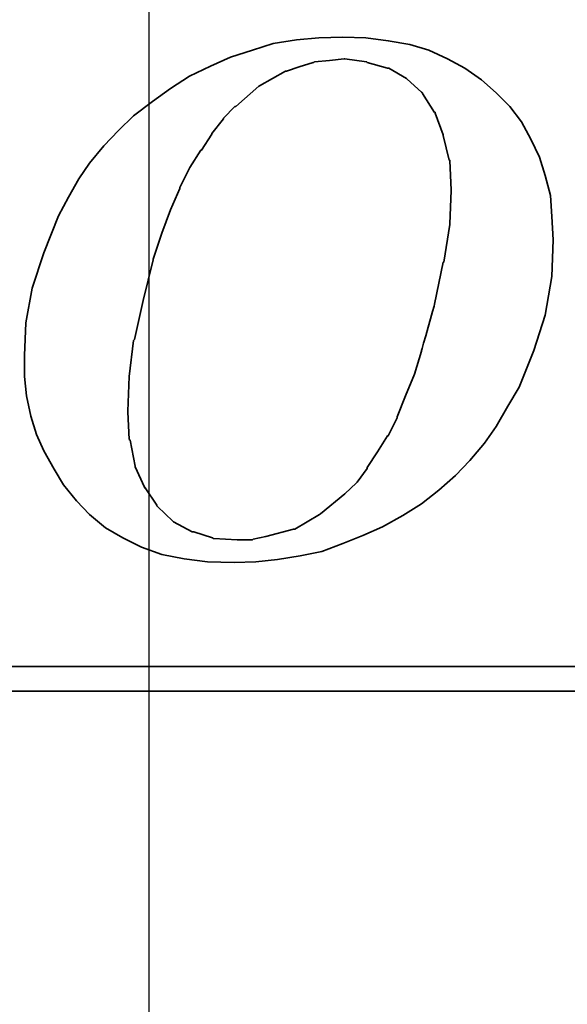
# Model space of a CAD drawing. Header units: millimetres. Extents: x 4 to 336, y 30 to 247.
# Tile 59 of 66: x 281.74 to 285.38, y 126.14 to 132.67. Entities that reach past the tile are written whole.
import ezdxf

# ---------------------------------------------------------------- set-up
doc = ezdxf.new("R2010")
doc.units = ezdxf.units.MM
doc.header["$LTSCALE"] = 0.2
doc.layers.add('DIM', color=4, linetype='CONTINUOUS')
doc.layers.add('layer 1', color=7, linetype='CONTINUOUS')

# ---------------------------------------------------------------- blocks, each defined once
blk = doc.blocks.new('A$Cf7f121c4')
at = {"layer": 'layer 1', "color": 1, "lineweight": 35}
for points, knots in [([(36.8392, 3.1916), (36.8392, 3.1916), (36.9262, 3.1006), (36.9262, 3.1006), (36.9262, 3.1006), (36.9262, 3.1006), (37.0312, 3.0141), (37.0312, 3.0141), (37.0312, 3.0141), (37.0312, 3.0141), (37.1462, 2.9476), (37.1462, 2.9476), (37.1462, 2.9476), (37.1462, 2.9476), (37.2712, 2.8846), (37.2712, 2.8846), (37.2712, 2.8846), (37.2712, 2.8846), (37.4052, 2.8366), (37.4052, 2.8366), (37.4052, 2.8366), (37.4052, 2.8366), (37.5542, 2.8076), (37.5542, 2.8076), (37.5542, 2.8076), (37.5542, 2.8076), (37.7082, 2.7886), (37.7082, 2.7886), (37.7082, 2.7886), (37.7082, 2.7886), (37.8852, 2.7836), (37.8852, 2.7836), (37.8852, 2.7836), (37.8852, 2.7836), (38.0292, 2.7886), (38.0292, 2.7886), (38.0292, 2.7886), (38.0292, 2.7886), (38.1732, 2.8036), (38.1732, 2.8036), (38.1732, 2.8036), (38.1732, 2.8036), (38.3222, 2.8271), (38.3222, 2.8271), (38.3222, 2.8271), (38.3222, 2.8271), (38.4662, 2.8556), (38.4662, 2.8556), (38.4662, 2.8556), (38.4662, 2.8556), (38.6052, 2.9086), (38.6052, 2.9086), (38.6052, 2.9086), (38.6052, 2.9086), (38.7392, 2.9616), (38.7392, 2.9616), (38.7392, 2.9616), (38.7392, 2.9616), (38.8692, 3.0196), (38.8692, 3.0196), (38.8692, 3.0196), (38.8692, 3.0196), (39.0032, 3.0956), (39.0032, 3.0956), (39.0032, 3.0956), (39.0032, 3.0956), (39.1282, 3.1726), (39.1282, 3.1726), (39.1282, 3.1726), (39.1282, 3.1726), (39.2432, 3.2636), (39.2432, 3.2636), (39.2432, 3.2636), (39.2432, 3.2636), (39.3537, 3.3596), (39.3537, 3.3596), (39.3537, 3.3596), (39.3537, 3.3596), (39.4492, 3.4601), (39.4492, 3.4601), (39.4492, 3.4601), (39.4492, 3.4601), (39.5452, 3.5756), (39.5452, 3.5756), (39.5452, 3.5756), (39.5452, 3.5756), (39.6222, 3.6856), (39.6222, 3.6856), (39.6222, 3.6856), (39.6222, 3.6856), (39.6992, 3.8206), (39.6992, 3.8206), (39.6992, 3.8206), (39.6992, 3.8206), (39.7762, 3.9456), (39.7762, 3.9456), (39.7762, 3.9456), (39.7762, 3.9456), (39.8722, 4.1901), (39.8722, 4.1901), (39.8722, 4.1901), (39.8722, 4.1901), (39.9487, 4.4246), (39.9487, 4.4246), (39.9487, 4.4246), (39.9487, 4.4246), (39.9922, 4.6796), (39.9922, 4.6796), (39.9922, 4.6796), (39.9922, 4.6796), (40.0012, 4.9236), (40.0012, 4.9236), (40.0012, 4.9236), (40.0012, 4.9236), (39.9922, 5.0776), (39.9922, 5.0776), (39.9922, 5.0776), (39.9922, 5.0776), (39.9822, 5.2166), (39.9822, 5.2166), (39.9822, 5.2166), (39.9822, 5.2166), (39.9487, 5.3506), (39.9487, 5.3506), (39.9487, 5.3506), (39.9487, 5.3506), (39.9102, 5.4706), (39.9102, 5.4706), (39.9102, 5.4706), (39.9102, 5.4706), (39.8522, 5.5906), (39.8522, 5.5906), (39.8522, 5.5906), (39.8522, 5.5906), (39.7902, 5.7061), (39.7902, 5.7061), (39.7902, 5.7061), (39.7902, 5.7061), (39.7132, 5.8066), (39.7132, 5.8066), (39.7132, 5.8066), (39.7132, 5.8066), (39.6222, 5.8981), (39.6222, 5.8981), (39.6222, 5.8981), (39.6222, 5.8981), (39.5262, 5.9846), (39.5262, 5.9846), (39.5262, 5.9846), (39.5262, 5.9846), (39.4157, 6.0616), (39.4157, 6.0616), (39.4157, 6.0616), (39.4157, 6.0616), (39.3007, 6.1236), (39.3007, 6.1236), (39.3007, 6.1236), (39.3007, 6.1236), (39.1762, 6.1811), (39.1762, 6.1811), (39.1762, 6.1811), (39.1762, 6.1811), (39.0512, 6.2196), (39.0512, 6.2196), (39.0512, 6.2196), (39.0512, 6.2196), (38.9072, 6.2436), (38.9072, 6.2436), (38.9072, 6.2436), (38.9072, 6.2436), (38.7582, 6.2626), (38.7582, 6.2626), (38.7582, 6.2626), (38.7582, 6.2626), (38.6052, 6.2676), (38.6052, 6.2676), (38.6052, 6.2676), (38.6052, 6.2676), (38.4472, 6.2626), (38.4472, 6.2626), (38.4472, 6.2626), (38.4472, 6.2626), (38.2982, 6.2486), (38.2982, 6.2486), (38.2982, 6.2486), (38.2982, 6.2486), (38.1442, 6.2246), (38.1442, 6.2246), (38.1442, 6.2246), (38.1442, 6.2246), (38.0057, 6.1811), (38.0057, 6.1811), (38.0057, 6.1811), (38.0057, 6.1811), (37.8612, 6.1336), (37.8612, 6.1336), (37.8612, 6.1336), (37.8612, 6.1336), (37.7272, 6.0756), (37.7272, 6.0756), (37.7272, 6.0756), (37.7272, 6.0756), (37.5882, 6.0086), (37.5882, 6.0086), (37.5882, 6.0086), (37.5882, 6.0086), (37.4632, 5.9266), (37.4632, 5.9266), (37.4632, 5.9266), (37.4632, 5.9266), (37.3432, 5.8406), (37.3432, 5.8406), (37.3432, 5.8406), (37.3432, 5.8406), (37.2182, 5.7446), (37.2182, 5.7446), (37.2182, 5.7446), (37.2182, 5.7446), (37.1172, 5.6486), (37.1172, 5.6486), (37.1172, 5.6486), (37.1172, 5.6486), (37.0212, 5.5476), (37.0212, 5.5476), (37.0212, 5.5476), (37.0212, 5.5476), (36.9262, 5.4326), (36.9262, 5.4326), (36.9262, 5.4326), (36.9262, 5.4326), (36.8542, 5.3271), (36.8542, 5.3271), (36.8542, 5.3271), (36.8542, 5.3271), (36.7862, 5.2066), (36.7862, 5.2066), (36.7862, 5.2066), (36.7862, 5.2066), (36.7197, 5.0826), (36.7197, 5.0826), (36.7197, 5.0826), (36.7197, 5.0826), (36.6232, 4.8376), (36.6232, 4.8376), (36.6232, 4.8376), (36.6232, 4.8376), (36.5462, 4.6021), (36.5462, 4.6021), (36.5462, 4.6021), (36.5462, 4.6021), (36.5032, 4.3726), (36.5032, 4.3726), (36.5032, 4.3726), (36.5032, 4.3726), (36.4942, 4.1566), (36.4942, 4.1566), (36.4942, 4.1566), (36.4942, 4.1566), (36.4942, 4.0176), (36.4942, 4.0176), (36.4942, 4.0176), (36.4942, 4.0176), (36.5082, 3.8876), (36.5082, 3.8876), (36.5082, 3.8876), (36.5082, 3.8876), (36.5372, 3.7536), (36.5372, 3.7536), (36.5372, 3.7536), (36.5372, 3.7536), (36.5752, 3.6331), (36.5752, 3.6331), (36.5752, 3.6331), (36.5752, 3.6331), (36.6232, 3.5231), (36.6232, 3.5231), (36.6232, 3.5231), (36.6232, 3.5231), (36.6907, 3.4026), (36.6907, 3.4026), (36.6907, 3.4026), (36.6907, 3.4026), (36.7527, 3.2976), (36.7527, 3.2976), (36.7527, 3.2976), (36.7527, 3.2976), (36.8392, 3.1916), (36.8392, 3.1916)], [0, 0, 0, 0, 0.013889, 0.013889, 0.013889, 0.013889, 0.027778, 0.027778, 0.027778, 0.027778, 0.041667, 0.041667, 0.041667, 0.041667, 0.055556, 0.055556, 0.055556, 0.055556, 0.069444, 0.069444, 0.069444, 0.069444, 0.083333, 0.083333, 0.083333, 0.083333, 0.097222, 0.097222, 0.097222, 0.097222, 0.111111, 0.111111, 0.111111, 0.111111, 0.125, 0.125, 0.125, 0.125, 0.138889, 0.138889, 0.138889, 0.138889, 0.152778, 0.152778, 0.152778, 0.152778, 0.166667, 0.166667, 0.166667, 0.166667, 0.180556, 0.180556, 0.180556, 0.180556, 0.194444, 0.194444, 0.194444, 0.194444, 0.208333, 0.208333, 0.208333, 0.208333, 0.222222, 0.222222, 0.222222, 0.222222, 0.236111, 0.236111, 0.236111, 0.236111, 0.25, 0.25, 0.25, 0.25, 0.263889, 0.263889, 0.263889, 0.263889, 0.277778, 0.277778, 0.277778, 0.277778, 0.291667, 0.291667, 0.291667, 0.291667, 0.305556, 0.305556, 0.305556, 0.305556, 0.319444, 0.319444, 0.319444, 0.319444, 0.333333, 0.333333, 0.333333, 0.333333, 0.347222, 0.347222, 0.347222, 0.347222, 0.361111, 0.361111, 0.361111, 0.361111, 0.375, 0.375, 0.375, 0.375, 0.388889, 0.388889, 0.388889, 0.388889, 0.402778, 0.402778, 0.402778, 0.402778, 0.416667, 0.416667, 0.416667, 0.416667, 0.430556, 0.430556, 0.430556, 0.430556, 0.444444, 0.444444, 0.444444, 0.444444, 0.458333, 0.458333, 0.458333, 0.458333, 0.472222, 0.472222, 0.472222, 0.472222, 0.486111, 0.486111, 0.486111, 0.486111, 0.5, 0.5, 0.5, 0.5, 0.513889, 0.513889, 0.513889, 0.513889, 0.527778, 0.527778, 0.527778, 0.527778, 0.541667, 0.541667, 0.541667, 0.541667, 0.555556, 0.555556, 0.555556, 0.555556, 0.569444, 0.569444, 0.569444, 0.569444, 0.583333, 0.583333, 0.583333, 0.583333, 0.597222, 0.597222, 0.597222, 0.597222, 0.611111, 0.611111, 0.611111, 0.611111, 0.625, 0.625, 0.625, 0.625, 0.638889, 0.638889, 0.638889, 0.638889, 0.652778, 0.652778, 0.652778, 0.652778, 0.666667, 0.666667, 0.666667, 0.666667, 0.680556, 0.680556, 0.680556, 0.680556, 0.694444, 0.694444, 0.694444, 0.694444, 0.708333, 0.708333, 0.708333, 0.708333, 0.722222, 0.722222, 0.722222, 0.722222, 0.736111, 0.736111, 0.736111, 0.736111, 0.75, 0.75, 0.75, 0.75, 0.763889, 0.763889, 0.763889, 0.763889, 0.777778, 0.777778, 0.777778, 0.777778, 0.791667, 0.791667, 0.791667, 0.791667, 0.805556, 0.805556, 0.805556, 0.805556, 0.819444, 0.819444, 0.819444, 0.819444, 0.833333, 0.833333, 0.833333, 0.833333, 0.847222, 0.847222, 0.847222, 0.847222, 0.861111, 0.861111, 0.861111, 0.861111, 0.875, 0.875, 0.875, 0.875, 0.888889, 0.888889, 0.888889, 0.888889, 0.902778, 0.902778, 0.902778, 0.902778, 0.916667, 0.916667, 0.916667, 0.916667, 0.930556, 0.930556, 0.930556, 0.930556, 0.944444, 0.944444, 0.944444, 0.944444, 0.958333, 0.958333, 0.958333, 0.958333, 0.972222, 0.972222, 0.972222, 0.972222, 0.986111, 0.986111, 0.986111, 0.986111, 1, 1, 1, 1]), ([(37.3477, 4.7946), (37.3477, 4.7946), (37.4052, 4.9676), (37.4052, 4.9676), (37.4052, 4.9676), (37.4052, 4.9676), (37.4632, 5.1211), (37.4632, 5.1211), (37.4632, 5.1211), (37.4632, 5.1211), (37.5252, 5.2646), (37.5252, 5.2646), (37.5252, 5.2646), (37.5252, 5.2646), (37.5252, 5.2696), (37.5252, 5.2696), (37.5252, 5.2696), (37.5252, 5.2696), (37.5922, 5.4036), (37.5922, 5.4036), (37.5922, 5.4036), (37.5922, 5.4036), (37.6642, 5.5186), (37.6642, 5.5186), (37.6642, 5.5186), (37.6642, 5.5186), (37.6692, 5.5186), (37.6692, 5.5186), (37.6692, 5.5186), (37.6692, 5.5186), (37.7362, 5.6241), (37.7362, 5.6241), (37.7362, 5.6241), (37.7362, 5.6241), (37.7362, 5.6291), (37.7362, 5.6291), (37.7362, 5.6291), (37.7362, 5.6291), (37.8137, 5.7256), (37.8137, 5.7256), (37.8137, 5.7256), (37.8137, 5.7256), (37.8137, 5.7296), (37.8137, 5.7296), (37.8137, 5.7296), (37.8137, 5.7296), (37.8902, 5.8066), (37.8902, 5.8066), (37.8902, 5.8066), (37.8902, 5.8066), (37.8952, 5.8066), (37.8952, 5.8066), (37.8952, 5.8066), (37.8952, 5.8066), (38.0482, 5.9416), (38.0482, 5.9416), (38.0482, 5.9416), (38.0482, 5.9416), (38.0532, 5.9456), (38.0532, 5.9456), (38.0532, 5.9456), (38.0532, 5.9456), (38.2262, 6.0416), (38.2262, 6.0416), (38.2262, 6.0416), (38.2262, 6.0416), (38.2312, 6.0416), (38.2312, 6.0416), (38.2312, 6.0416), (38.2312, 6.0416), (38.3172, 6.0706), (38.3172, 6.0706), (38.3172, 6.0706), (38.3172, 6.0706), (38.4082, 6.0996), (38.4082, 6.0996), (38.4082, 6.0996), (38.4082, 6.0996), (38.4132, 6.0996), (38.4132, 6.0996), (38.4132, 6.0996), (38.4132, 6.0996), (38.4182, 6.1046), (38.4182, 6.1046), (38.4182, 6.1046), (38.4182, 6.1046), (38.5182, 6.1136), (38.5182, 6.1136), (38.5182, 6.1136), (38.5182, 6.1136), (38.6142, 6.1236), (38.6142, 6.1236), (38.6142, 6.1236), (38.6142, 6.1236), (38.6192, 6.1236), (38.6192, 6.1236), (38.6192, 6.1236), (38.6192, 6.1236), (38.7637, 6.1046), (38.7637, 6.1046), (38.7637, 6.1046), (38.7637, 6.1046), (38.7682, 6.0996), (38.7682, 6.0996), (38.7682, 6.0996), (38.7682, 6.0996), (38.9022, 6.0616), (38.9022, 6.0616), (38.9022, 6.0616), (38.9022, 6.0616), (38.9072, 6.0616), (38.9072, 6.0616), (38.9072, 6.0616), (38.9072, 6.0616), (38.9117, 6.0616), (38.9117, 6.0616), (38.9117, 6.0616), (38.9117, 6.0616), (39.0272, 5.9936), (39.0272, 5.9936), (39.0272, 5.9936), (39.0272, 5.9936), (39.0322, 5.9896), (39.0322, 5.9896), (39.0322, 5.9896), (39.0322, 5.9896), (39.1282, 5.9026), (39.1282, 5.9026), (39.1282, 5.9026), (39.1282, 5.9026), (39.1332, 5.8981), (39.1332, 5.8981), (39.1332, 5.8981), (39.1332, 5.8981), (39.1332, 5.8931), (39.1332, 5.8931), (39.1332, 5.8931), (39.1332, 5.8931), (39.2147, 5.7681), (39.2147, 5.7681), (39.2147, 5.7681), (39.2147, 5.7681), (39.2192, 5.7681), (39.2192, 5.7681), (39.2192, 5.7681), (39.2192, 5.7681), (39.2192, 5.7636), (39.2192, 5.7636), (39.2192, 5.7636), (39.2192, 5.7636), (39.2722, 5.6196), (39.2722, 5.6196), (39.2722, 5.6196), (39.2722, 5.6196), (39.2722, 5.6146), (39.2722, 5.6146), (39.2722, 5.6146), (39.2722, 5.6146), (39.3102, 5.4521), (39.3102, 5.4521), (39.3102, 5.4521), (39.3102, 5.4521), (39.3152, 5.4521), (39.3152, 5.4521), (39.3152, 5.4521), (39.3152, 5.4521), (39.3152, 5.4466), (39.3152, 5.4466), (39.3152, 5.4466), (39.3152, 5.4466), (39.3252, 5.2546), (39.3252, 5.2546), (39.3252, 5.2546), (39.3252, 5.2546), (39.3252, 5.2501), (39.3252, 5.2501), (39.3252, 5.2501), (39.3252, 5.2501), (39.3152, 5.0296), (39.3152, 5.0296), (39.3152, 5.0296), (39.3152, 5.0296), (39.3152, 5.0246), (39.3152, 5.0246), (39.3152, 5.0246), (39.3152, 5.0246), (39.2767, 4.7756), (39.2767, 4.7756), (39.2767, 4.7756), (39.2767, 4.7756), (39.2722, 4.7756), (39.2722, 4.7756), (39.2722, 4.7756), (39.2722, 4.7756), (39.2147, 4.4966), (39.2147, 4.4966), (39.2147, 4.4966), (39.2147, 4.4966), (39.1282, 4.1901), (39.1282, 4.1901), (39.1282, 4.1901), (39.1282, 4.1901), (39.1282, 4.1846), (39.1282, 4.1846), (39.1282, 4.1846), (39.1282, 4.1846), (39.0802, 4.0316), (39.0802, 4.0316), (39.0802, 4.0316), (39.0802, 4.0316), (39.0222, 3.8876), (39.0222, 3.8876), (39.0222, 3.8876), (39.0222, 3.8876), (38.9652, 3.7486), (38.9652, 3.7486), (38.9652, 3.7486), (38.9652, 3.7486), (38.9652, 3.7436), (38.9652, 3.7436), (38.9652, 3.7436), (38.9652, 3.7436), (38.9072, 3.6236), (38.9072, 3.6236), (38.9072, 3.6236), (38.9072, 3.6236), (38.9022, 3.6236), (38.9022, 3.6236), (38.9022, 3.6236), (38.9022, 3.6236), (38.8352, 3.5181), (38.8352, 3.5181), (38.8352, 3.5181), (38.8352, 3.5181), (38.7682, 3.4126), (38.7682, 3.4126), (38.7682, 3.4126), (38.7682, 3.4126), (38.7682, 3.4076), (38.7682, 3.4076), (38.7682, 3.4076), (38.7682, 3.4076), (38.7012, 3.3166), (38.7012, 3.3166), (38.7012, 3.3166), (38.7012, 3.3166), (38.6962, 3.3116), (38.6962, 3.3116), (38.6962, 3.3116), (38.6962, 3.3116), (38.6192, 3.2396), (38.6192, 3.2396), (38.6192, 3.2396), (38.6192, 3.2396), (38.4567, 3.1051), (38.4567, 3.1051), (38.4567, 3.1051), (38.4567, 3.1051), (38.4512, 3.1006), (38.4512, 3.1006), (38.4512, 3.1006), (38.4512, 3.1006), (38.2882, 3.0046), (38.2882, 3.0046), (38.2882, 3.0046), (38.2882, 3.0046), (38.2832, 3.0046), (38.2832, 3.0046), (38.2832, 3.0046), (38.2832, 3.0046), (38.2792, 3.0046), (38.2792, 3.0046), (38.2792, 3.0046), (38.2792, 3.0046), (38.0962, 2.9566), (38.0962, 2.9566), (38.0962, 2.9566), (38.0962, 2.9566), (38.0102, 2.9371), (38.0102, 2.9371), (38.0102, 2.9371), (38.0102, 2.9371), (38.0057, 2.9326), (38.0057, 2.9326), (38.0057, 2.9326), (38.0057, 2.9326), (38.0002, 2.9326), (38.0002, 2.9326), (38.0002, 2.9326), (38.0002, 2.9326), (37.9042, 2.9326), (37.9042, 2.9326), (37.9042, 2.9326), (37.9042, 2.9326), (37.7512, 2.9421), (37.7512, 2.9421), (37.7512, 2.9421), (37.7512, 2.9421), (37.7462, 2.9421), (37.7462, 2.9421), (37.7462, 2.9421), (37.7462, 2.9421), (37.7412, 2.9476), (37.7412, 2.9476), (37.7412, 2.9476), (37.7412, 2.9476), (37.6167, 2.9856), (37.6167, 2.9856), (37.6167, 2.9856), (37.6167, 2.9856), (37.6122, 2.9856), (37.6122, 2.9856), (37.6122, 2.9856), (37.6122, 2.9856), (37.6072, 2.9856), (37.6072, 2.9856), (37.6072, 2.9856), (37.6072, 2.9856), (37.4822, 3.0526), (37.4822, 3.0526), (37.4822, 3.0526), (37.4822, 3.0526), (37.4777, 3.0576), (37.4777, 3.0576), (37.4777, 3.0576), (37.4777, 3.0576), (37.3772, 3.1536), (37.3772, 3.1536), (37.3772, 3.1536), (37.3772, 3.1536), (37.3717, 3.1586), (37.3717, 3.1586), (37.3717, 3.1586), (37.3717, 3.1586), (37.3717, 3.1626), (37.3717, 3.1626), (37.3717, 3.1626), (37.3717, 3.1626), (37.2952, 3.2786), (37.2952, 3.2786), (37.2952, 3.2786), (37.2952, 3.2786), (37.2902, 3.2786), (37.2902, 3.2786), (37.2902, 3.2786), (37.2902, 3.2786), (37.2902, 3.2826), (37.2902, 3.2826), (37.2902, 3.2826), (37.2902, 3.2826), (37.2282, 3.4176), (37.2282, 3.4176), (37.2282, 3.4176), (37.2282, 3.4176), (37.2282, 3.4226), (37.2282, 3.4226), (37.2282, 3.4226), (37.2282, 3.4226), (37.1947, 3.5946), (37.1947, 3.5946), (37.1947, 3.5946), (37.1947, 3.5946), (37.1892, 3.5996), (37.1892, 3.5996), (37.1892, 3.5996), (37.1892, 3.5996), (37.1802, 3.7816), (37.1802, 3.7816), (37.1802, 3.7816), (37.1802, 3.7816), (37.1802, 3.7866), (37.1802, 3.7866), (37.1802, 3.7866), (37.1802, 3.7866), (37.1892, 4.0176), (37.1892, 4.0176), (37.1892, 4.0176), (37.1892, 4.0176), (37.2182, 4.2566), (37.2182, 4.2566), (37.2182, 4.2566), (37.2182, 4.2566), (37.2232, 4.2616), (37.2232, 4.2616), (37.2232, 4.2616), (37.2232, 4.2616), (37.2807, 4.5206), (37.2807, 4.5206), (37.2807, 4.5206), (37.2807, 4.5206), (37.3477, 4.7896), (37.3477, 4.7896), (37.3477, 4.7896), (37.3477, 4.7896), (37.3477, 4.7946), (37.3477, 4.7946)], [0, 0, 0, 0, 0.010101, 0.010101, 0.010101, 0.010101, 0.020202, 0.020202, 0.020202, 0.020202, 0.030303, 0.030303, 0.030303, 0.030303, 0.040404, 0.040404, 0.040404, 0.040404, 0.050505, 0.050505, 0.050505, 0.050505, 0.060606, 0.060606, 0.060606, 0.060606, 0.070707, 0.070707, 0.070707, 0.070707, 0.080808, 0.080808, 0.080808, 0.080808, 0.090909, 0.090909, 0.090909, 0.090909, 0.10101, 0.10101, 0.10101, 0.10101, 0.111111, 0.111111, 0.111111, 0.111111, 0.121212, 0.121212, 0.121212, 0.121212, 0.131313, 0.131313, 0.131313, 0.131313, 0.141414, 0.141414, 0.141414, 0.141414, 0.151515, 0.151515, 0.151515, 0.151515, 0.161616, 0.161616, 0.161616, 0.161616, 0.171717, 0.171717, 0.171717, 0.171717, 0.181818, 0.181818, 0.181818, 0.181818, 0.191919, 0.191919, 0.191919, 0.191919, 0.20202, 0.20202, 0.20202, 0.20202, 0.212121, 0.212121, 0.212121, 0.212121, 0.222222, 0.222222, 0.222222, 0.222222, 0.232323, 0.232323, 0.232323, 0.232323, 0.242424, 0.242424, 0.242424, 0.242424, 0.252525, 0.252525, 0.252525, 0.252525, 0.262626, 0.262626, 0.262626, 0.262626, 0.272727, 0.272727, 0.272727, 0.272727, 0.282828, 0.282828, 0.282828, 0.282828, 0.292929, 0.292929, 0.292929, 0.292929, 0.30303, 0.30303, 0.30303, 0.30303, 0.313131, 0.313131, 0.313131, 0.313131, 0.323232, 0.323232, 0.323232, 0.323232, 0.333333, 0.333333, 0.333333, 0.333333, 0.343434, 0.343434, 0.343434, 0.343434, 0.353535, 0.353535, 0.353535, 0.353535, 0.363636, 0.363636, 0.363636, 0.363636, 0.373737, 0.373737, 0.373737, 0.373737, 0.383838, 0.383838, 0.383838, 0.383838, 0.393939, 0.393939, 0.393939, 0.393939, 0.40404, 0.40404, 0.40404, 0.40404, 0.414141, 0.414141, 0.414141, 0.414141, 0.424242, 0.424242, 0.424242, 0.424242, 0.434343, 0.434343, 0.434343, 0.434343, 0.444444, 0.444444, 0.444444, 0.444444, 0.454545, 0.454545, 0.454545, 0.454545, 0.464646, 0.464646, 0.464646, 0.464646, 0.474747, 0.474747, 0.474747, 0.474747, 0.484848, 0.484848, 0.484848, 0.484848, 0.494949, 0.494949, 0.494949, 0.49495, 0.505051, 0.505051, 0.505051, 0.505051, 0.515152, 0.515152, 0.515152, 0.515152, 0.525253, 0.525253, 0.525253, 0.525253, 0.535354, 0.535354, 0.535354, 0.535354, 0.545455, 0.545455, 0.545455, 0.545455, 0.555556, 0.555556, 0.555556, 0.555556, 0.565657, 0.565657, 0.565657, 0.565657, 0.575758, 0.575758, 0.575758, 0.575758, 0.585859, 0.585859, 0.585859, 0.585859, 0.59596, 0.59596, 0.59596, 0.59596, 0.606061, 0.606061, 0.606061, 0.606061, 0.616162, 0.616162, 0.616162, 0.616162, 0.626263, 0.626263, 0.626263, 0.626263, 0.636364, 0.636364, 0.636364, 0.636364, 0.646465, 0.646465, 0.646465, 0.646465, 0.656566, 0.656566, 0.656566, 0.656566, 0.666667, 0.666667, 0.666667, 0.666667, 0.676768, 0.676768, 0.676768, 0.676768, 0.686869, 0.686869, 0.686869, 0.686869, 0.69697, 0.69697, 0.69697, 0.69697, 0.707071, 0.707071, 0.707071, 0.707071, 0.717172, 0.717172, 0.717172, 0.717172, 0.727273, 0.727273, 0.727273, 0.727273, 0.737374, 0.737374, 0.737374, 0.737374, 0.747475, 0.747475, 0.747475, 0.747475, 0.757576, 0.757576, 0.757576, 0.757576, 0.767677, 0.767677, 0.767677, 0.767677, 0.777778, 0.777778, 0.777778, 0.777778, 0.787879, 0.787879, 0.787879, 0.787879, 0.79798, 0.79798, 0.79798, 0.79798, 0.808081, 0.808081, 0.808081, 0.808081, 0.818182, 0.818182, 0.818182, 0.818182, 0.828283, 0.828283, 0.828283, 0.828283, 0.838384, 0.838384, 0.838384, 0.838384, 0.848485, 0.848485, 0.848485, 0.848485, 0.858586, 0.858586, 0.858586, 0.858586, 0.868687, 0.868687, 0.868687, 0.868687, 0.878788, 0.878788, 0.878788, 0.878788, 0.888889, 0.888889, 0.888889, 0.888889, 0.89899, 0.89899, 0.89899, 0.89899, 0.909091, 0.909091, 0.909091, 0.909091, 0.919192, 0.919192, 0.919192, 0.919192, 0.929293, 0.929293, 0.929293, 0.929293, 0.939394, 0.939394, 0.939394, 0.939394, 0.949495, 0.949495, 0.949495, 0.949495, 0.959596, 0.959596, 0.959596, 0.959596, 0.969697, 0.969697, 0.969697, 0.969697, 0.979798, 0.979798, 0.979798, 0.979798, 0.989899, 0.989899, 0.989899, 0.989899, 1, 1, 1, 1]), ([(44.8617, 2.6926), (44.8617, 2.6926), (44.8617, 2.1311), (44.8617, 2.1311), (44.8617, 2.1311), (44.8617, 2.1311), (44.8617, 2.0926), (44.8617, 2.0926), (44.8617, 2.0926), (44.8617, 2.0926), (44.8232, 2.0926), (44.8232, 2.0926), (44.8232, 2.0926), (44.8232, 2.0926), (12.0142, 2.0926), (12.0142, 2.0926), (12.0142, 2.0926), (12.0142, 2.0926), (12.0142, 1.9296), (12.0142, 1.9296), (12.0142, 1.9296), (12.0142, 1.9296), (46.2582, 1.9296), (46.2582, 1.9296), (46.2582, 1.9296), (46.2582, 1.9296), (44.8617, 2.6926), (44.8617, 2.6926)], [0, 0, 0, 0, 0.142857, 0.142857, 0.142857, 0.142857, 0.285714, 0.285714, 0.285714, 0.285714, 0.428571, 0.428571, 0.428571, 0.428571, 0.571429, 0.571429, 0.571429, 0.571429, 0.714286, 0.714286, 0.714286, 0.714286, 0.857143, 0.857143, 0.857143, 0.857143, 1, 1, 1, 1])]:
    blk.add_open_spline(points, degree=3, knots=knots, dxfattribs=at)

msp = doc.modelspace()

# ---------------------------------------------------------------- linework, layer by layer
at = {"layer": 'layer 1', "linetype": 'Continuous'}
msp.add_line((282.6032, 80.4065), (282.6032, 170.4065), dxfattribs=at)

# ---------------------------------------------------------------- block references
at = {"layer": 'DIM'}
msp.add_blockref('A$Cf7f121c4', (245.2822, 126.287), dxfattribs=at)

doc.saveas('drawing.dxf')
